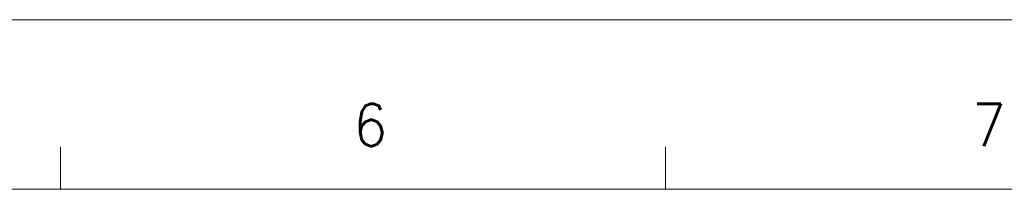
# Model space of a CAD drawing. Header units: millimetres. Extents: x 4497 to 13960, y 12291 to 16372.
# Tile 29 of 217: x 5215 to 5429, y 14295 to 14332. Entities that reach past the tile are written whole.
import ezdxf
from ezdxf.enums import TextEntityAlignment as Align

# ---------------------------------------------------------------- set-up
doc = ezdxf.new("R2010")
doc.units = ezdxf.units.MM
doc.header["$LTSCALE"] = 0.8
doc.layers.get('0').update_dxf_attribs({"linetype": 'CONTINUOUS', "lineweight": 0})
doc.styles.get("Standard").update_dxf_attribs({"font": 'romans.shx', "width": 0.8, "oblique": 5, "bigfont": 'whgtxt.shx'})

msp = doc.modelspace()

# ---------------------------------------------------------------- linework, layer by layer
for p, q in [((4519.723, 14331.924), (6707.863, 14331.924)), ((5223.645, 14295.117), (5223.645, 14304.319)), ((5355.228, 14295.117), (5355.228, 14304.319)), ((4565.731, 14295.117), (6671.057, 14295.117))]:
    msp.add_line(p, q)

# ---------------------------------------------------------------- texts
at = {"width": 0.933333}
for s, p in [('6', (5291.059, 14309.1)), ('7', (5425.531, 14309.1))]:
    msp.add_text(s, height=9.202, dxfattribs=at).set_placement(p, align=Align.MIDDLE_CENTER)

doc.saveas('drawing.dxf')
